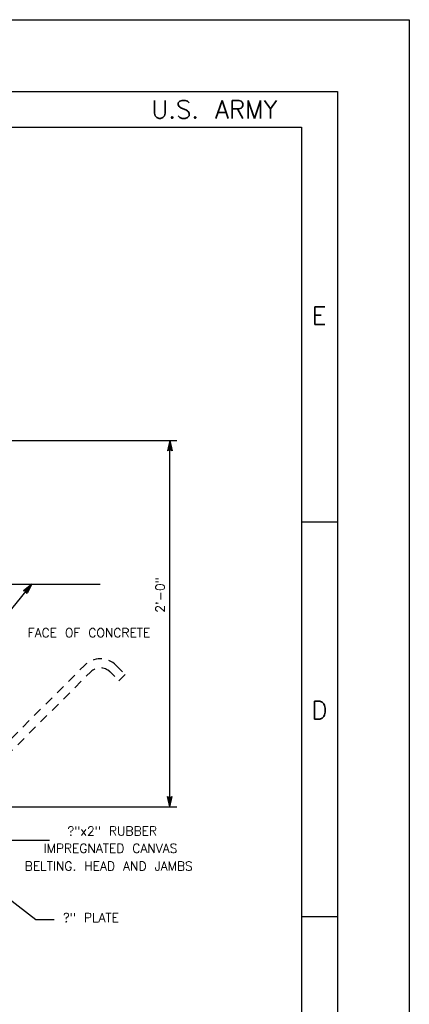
# Model space of a CAD drawing. Extents: x -31.3 to 10.7, y -20.4 to 9.6.
# Tile 25 of 25: x 5.3 to 10.7, y -4.2 to 9.6. Entities that reach past the tile are written whole.
import ezdxf
from ezdxf.enums import TextEntityAlignment as Align

# ---------------------------------------------------------------- set-up
doc = ezdxf.new("R2010")
doc.units = 0
doc.header["$MEASUREMENT"] = 0
doc.linetypes.add('HIDDEN2', pattern=[0.1875, 0.125, -0.0625])
doc.layers.add('01', color=7, linetype='CONTINUOUS')
doc.styles.add('TXT_SHX', font='txt.shx')

msp = doc.modelspace()

# ---------------------------------------------------------------- linework, layer by layer
at = {"layer": '01', "color": 7, "linetype": 'CONTINUOUS'}
for p, q in [((-31.252, 9.559), (10.748, 9.559)), ((10.748, 9.559), (10.748, -20.441)), ((-30.252, 8.559), (9.748, 8.559)), ((9.748, 8.559), (9.748, -19.441)), ((-28.752, 8.059), (9.248, 8.059)), ((9.248, 8.059), (9.248, -18.941)), ((4.945, 3.693), (7.511, 3.693)), ((7.415, 3.693), (7.384, 3.549)), ((7.415, 3.656), (7.395, 3.562)), ((7.415, 3.571), (7.395, 3.562)), ((7.415, 3.62), (7.406, 3.575)), ((7.415, 3.579), (7.406, 3.575)), ((7.415, -1.413), (7.415, 3.693)), ((7.415, 3.693), (7.446, 3.549)), ((7.415, 3.656), (7.435, 3.562)), ((7.415, 3.62), (7.425, 3.575)), ((7.425, 3.575), (7.415, 3.579)), ((7.435, 3.562), (7.415, 3.571)), ((7.415, 3.563), (7.384, 3.549)), ((7.446, 3.549), (7.415, 3.563)), ((9.248, 2.559), (9.748, 2.559)), ((4.775, 1.691), (6.443, 1.691)), ((4.961, 1.038), (5.494, 1.691)), ((5.494, 1.691), (5.379, 1.599)), ((5.471, 1.662), (5.396, 1.602)), ((5.494, 1.691), (5.427, 1.56)), ((5.471, 1.662), (5.427, 1.577)), ((5.412, 1.59), (5.379, 1.599)), ((5.417, 1.596), (5.396, 1.602)), ((5.448, 1.634), (5.412, 1.605)), ((5.422, 1.603), (5.412, 1.605)), ((5.427, 1.56), (5.412, 1.59)), ((5.427, 1.577), (5.417, 1.596)), ((5.427, 1.593), (5.422, 1.603)), ((5.448, 1.634), (5.427, 1.593)), ((7.415, -1.413), (7.384, -1.269)), ((7.384, -1.269), (7.415, -1.283)), ((7.415, -1.376), (7.395, -1.282)), ((7.395, -1.282), (7.415, -1.291)), ((7.415, -1.34), (7.405, -1.295)), ((7.405, -1.295), (7.415, -1.299)), ((7.415, -1.413), (7.446, -1.269)), ((7.415, -1.283), (7.446, -1.269)), ((7.415, -1.376), (7.435, -1.282)), ((7.415, -1.291), (7.435, -1.282)), ((7.415, -1.34), (7.424, -1.295)), ((7.415, -1.299), (7.424, -1.295)), ((4.334, -1.413), (7.511, -1.413)), ((5.076, -1.876), (5.738, -1.876)), ((4.271, -2.002), (5.55, -2.983)), ((5.55, -2.983), (5.806, -2.983)), ((9.248, -2.941), (9.748, -2.941))]:
    msp.add_line(p, q, dxfattribs=at)
at = {"layer": '01', "color": 7, "linetype": 'HIDDEN2'}
for p, q in [((4.414, -1.255), (6.227, 0.558)), ((6.669, 0.558), (6.795, 0.432)), ((4.502, -1.343), (6.315, 0.47)), ((6.561, 0.49), (6.707, 0.344)), ((6.707, 0.344), (6.795, 0.432))]:
    msp.add_line(p, q, dxfattribs=at)
for radius in [0.313, 0.188]:
    msp.add_arc((6.448, 0.337), radius, 45, 135, dxfattribs=at)

# ---------------------------------------------------------------- texts
at = {"layer": '01', "color": 7, "linetype": 'CONTINUOUS', "style": 'TXT_SHX'}
msp.add_text('U.S. ARMY', height=0.25, dxfattribs=at).set_placement((8.913, 8.184), align=Align.RIGHT)
at = {"layer": '01', "color": 7, "linetype": 'CONTINUOUS', "style": 'TXT_SHX', "width": 1.003}
for s, p in [('E', (9.493, 5.309)), ('D', (9.499, -0.191))]:
    msp.add_text(s, height=0.25, dxfattribs=at).set_placement(p, align=Align.CENTER)
at = {"layer": '01', "color": 7, "linetype": 'CONTINUOUS', "style": 'TXT_SHX'}
msp.add_text('2\'-0"', height=0.125, rotation=90, dxfattribs=at).set_placement((7.342, 1.54), align=Align.CENTER)
for s, p in [('FACE OF CONCRETE', (6.29, 0.951)), ('?"x2" RUBBER', (6.613, -1.813)), ('IMPREGNATED CANVAS', (6.589, -2.054)), ('BELTING. HEAD AND JAMBS', (6.564, -2.302))]:
    msp.add_text(s, height=0.125, dxfattribs=at).set_placement(p, align=Align.CENTER)
msp.add_text('?" PLATE', height=0.125, dxfattribs=at).set_placement((5.926, -3.02))

doc.saveas('drawing.dxf')
